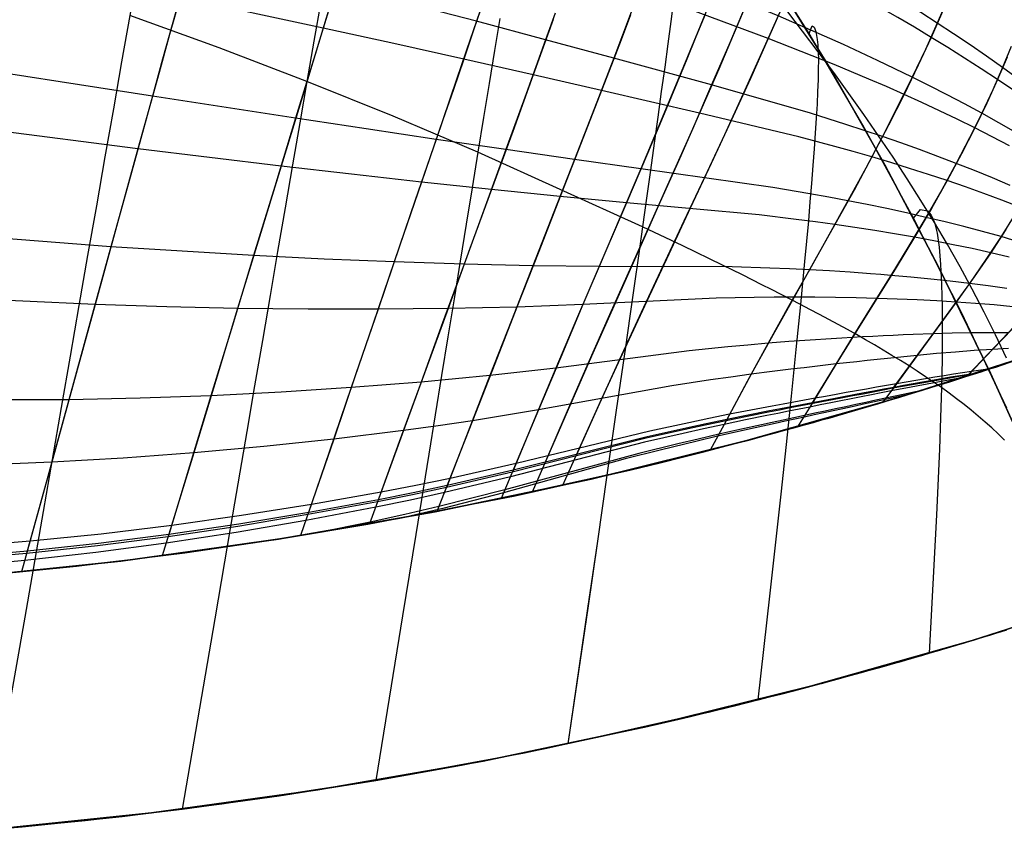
# Model space of a CAD drawing. Header units: millimetres. Extents: x -58 to 58, y -58 to 58.
# Tile 32 of 74: x 5.37 to 17.01, y -57.5 to -47.7. Entities that reach past the tile are written whole.
import ezdxf

# ---------------------------------------------------------------- set-up
doc = ezdxf.new("R2010")
doc.units = ezdxf.units.MM
doc.header["$MEASUREMENT"] = 0
doc.layers.add('Predefinito', color=5, linetype='Continuous')

msp = doc.modelspace()

# ---------------------------------------------------------------- linework, layer by layer
at = {"layer": 'Predefinito', "color": 9}
for points in [[(17.041, -52.298), (16.505, -51.166), (15.938, -50.05), (15.339, -48.95), (14.705, -47.869), (14.035, -46.81), (13.686, -46.289), (13.328, -45.775), (12.96, -45.268), (12.582, -44.769), (12.194, -44.278), (11.796, -43.795), (11.388, -43.32), (10.97, -42.854), (10.541, -42.399)], [(17.447, -53.208), (16.848, -51.881), (16.232, -50.619), (15.6, -49.419), (14.952, -48.281), (14.289, -47.201), (13.952, -46.683), (13.611, -46.18), (13.267, -45.69), (12.919, -45.214), (12.568, -44.751), (12.214, -44.302), (11.857, -43.866), (11.496, -43.444), (11.133, -43.033), (10.766, -42.636)], [(10.766, -42.636), (11.133, -43.033), (11.496, -43.444), (11.857, -43.866), (12.214, -44.302), (12.568, -44.751), (12.919, -45.214), (13.267, -45.69), (13.611, -46.18), (13.952, -46.683), (14.289, -47.201), (14.952, -48.281), (15.6, -49.419), (16.232, -50.619), (16.848, -51.881), (17.447, -53.208)], [(-15.764, -52.17), (-13.954, -52.683), (-12.127, -53.134), (-10.286, -53.521), (-8.433, -53.844), (-6.569, -54.103), (-4.698, -54.297), (-2.821, -54.427), (-0.941, -54.492), (0.941, -54.492), (2.821, -54.427), (4.698, -54.297), (6.569, -54.103), (8.433, -53.844), (10.286, -53.521), (12.127, -53.134), (13.954, -52.683), (15.764, -52.17), (17.556, -51.595)], [(17.556, -51.595), (15.764, -52.17), (13.954, -52.683), (12.127, -53.134), (10.286, -53.521), (8.433, -53.844), (6.569, -54.103), (4.698, -54.297), (2.821, -54.427), (0.941, -54.492), (-0.941, -54.492), (-2.821, -54.427), (-4.698, -54.297), (-6.569, -54.103), (-8.433, -53.844), (-10.286, -53.521), (-12.127, -53.134), (-13.954, -52.683), (-15.764, -52.17)], [(-16.632, -55.042), (-14.722, -55.583), (-12.795, -56.058), (-10.852, -56.467), (-8.897, -56.808), (-6.931, -57.081), (-4.957, -57.286), (-2.976, -57.423), (-0.992, -57.491), (0.992, -57.491), (2.976, -57.423), (4.957, -57.286), (6.931, -57.081), (8.897, -56.808), (10.852, -56.467), (12.795, -56.058), (14.722, -55.583), (16.632, -55.042), (18.522, -54.435)], [(18.522, -54.435), (16.632, -55.042), (14.722, -55.583), (12.795, -56.058), (10.852, -56.467), (8.897, -56.808), (6.931, -57.081), (4.957, -57.286), (2.976, -57.423), (0.992, -57.491), (-0.992, -57.491), (-2.976, -57.423), (-4.957, -57.286), (-6.931, -57.081), (-8.897, -56.808), (-10.852, -56.467), (-12.795, -56.058), (-14.722, -55.583), (-16.632, -55.042)]]:
    msp.add_lwpolyline(points, dxfattribs=at)
at = {"layer": 'Predefinito', "color": 9, "extrusion": (0.954682, -0.114397, 0.274765)}
msp.add_lwpolyline([(-49.688, 329.612), (-49.792, 329.852)], dxfattribs=at)
at = {"layer": 'Predefinito', "color": 9, "extrusion": (0.957027, -0.133457, 0.257467)}
msp.add_lwpolyline([(-49.521, 332.153), (-49.75, 332.575)], dxfattribs=at)
at = {"layer": 'Predefinito', "color": 9, "extrusion": (0.957657, -0.152321, 0.244317)}
msp.add_lwpolyline([(-49.399, 334.021), (-49.721, 334.517)], dxfattribs=at)
at = {"layer": 'Predefinito', "color": 9, "extrusion": (0.957637, -0.161633, 0.23834)}
msp.add_lwpolyline([(-49.352, 334.821), (-49.712, 335.329)], dxfattribs=at)
at = {"layer": 'Predefinito', "color": 9, "extrusion": (0.957748, -0.169868, 0.232086)}
msp.add_lwpolyline([(-49.336, 335.618), (-49.719, 336.119)], dxfattribs=at)
at = {"layer": 'Predefinito', "color": 9, "extrusion": (0.958666, -0.193484, 0.208623)}
msp.add_lwpolyline([(-49.477, 338.402), (-49.85, 338.787)], dxfattribs=at)
at = {"layer": 'Predefinito', "color": 9, "extrusion": (0.95975, -0.200015, 0.197165)}
msp.add_lwpolyline([(-49.653, 339.698), (-49.986, 340.013)], dxfattribs=at)
at = {"layer": 'Predefinito', "color": 9, "extrusion": (0.961277, -0.204403, 0.184838)}
msp.add_lwpolyline([(-49.879, 341.032), (-50.179, 341.293)], dxfattribs=at)
at = {"layer": 'Predefinito', "color": 9, "extrusion": (0.964658, -0.208987, 0.1605)}
msp.add_lwpolyline([(-50.407, 343.478), (-50.67, 343.673)], dxfattribs=at)
at = {"layer": 'Predefinito', "color": 9, "extrusion": (0.968167, -0.208451, 0.138566)}
msp.add_lwpolyline([(-50.996, 345.475), (-51.234, 345.628)], dxfattribs=at)
at = {"layer": 'Predefinito', "color": 9}
for points in [[(17.181, -48.407, 340.012), (16.991, -48.27, 340.137), (16.8, -48.136, 340.256), (16.607, -48.003, 340.369), (16.413, -47.873, 340.475), (16.219, -47.745, 340.576), (16.025, -47.62, 340.671), (15.831, -47.497, 340.762), (15.447, -47.26, 340.929), (14.697, -46.817, 341.228), (13.962, -46.403, 341.506), (13.206, -45.991, 341.779), (12.424, -45.583, 342.041), (11.626, -45.183, 342.286), (10.817, -44.795, 342.514), (9.995, -44.419, 342.729), (9.161, -44.054, 342.93), (8.314, -43.7, 343.117), (7.454, -43.359, 343.292), (6.582, -43.03, 343.453), (5.701, -42.714, 343.602), (4.811, -42.413, 343.738)], [(10.568, -42.561, 40.323), (10.479, -42.849, 39.789), (10.387, -43.148, 39.263), (10.292, -43.457, 38.745), (10.195, -43.775, 38.236), (10.094, -44.102, 37.736), (9.992, -44.439, 37.245), (9.886, -44.784, 36.763), (9.778, -45.137, 36.29), (9.667, -45.498, 35.827), (9.555, -45.866, 35.374), (9.44, -46.242, 34.931), (9.323, -46.624, 34.498), (9.204, -47.012, 34.076), (9.084, -47.405, 33.665), (8.962, -47.804, 33.265), (8.839, -48.206, 32.874), (8.715, -48.613, 32.494), (8.463, -49.437, 31.763), (8.208, -50.273, 31.068), (7.95, -51.119, 30.408), (7.691, -51.97, 29.78), (7.431, -52.826, 29.181), (7.058, -54.041, 28.376)], [(10.557, -42.589, 339.733), (10.47, -42.871, 340.252), (10.38, -43.162, 340.764), (10.288, -43.463, 341.267), (10.193, -43.773, 341.763), (10.095, -44.092, 342.25), (9.995, -44.419, 342.729), (9.893, -44.754, 343.199), (9.788, -45.098, 343.66), (9.68, -45.448, 344.112), (9.571, -45.806, 344.554), (9.46, -46.171, 344.988), (9.346, -46.542, 345.411), (9.231, -46.918, 345.824), (9.114, -47.3, 346.227), (8.996, -47.686, 346.62), (8.877, -48.077, 347.003), (8.634, -48.87, 347.74), (8.388, -49.676, 348.441), (8.139, -50.493, 349.108), (7.888, -51.318, 349.742), (7.635, -52.149, 350.347), (7.382, -52.982, 350.925), (7.128, -53.817, 351.478)], [(17.125, -48.543, 39.489), (16.932, -48.413, 39.362), (16.738, -48.285, 39.241), (16.541, -48.159, 39.127), (16.344, -48.035, 39.019), (16.147, -47.914, 38.917), (15.95, -47.795, 38.821), (15.754, -47.678, 38.729), (15.364, -47.454, 38.56), (14.607, -47.038, 38.261), (13.869, -46.65, 37.982), (13.109, -46.264, 37.71), (12.324, -45.88, 37.448), (11.522, -45.504, 37.204), (10.709, -45.138, 36.976), (9.886, -44.784, 36.763), (9.05, -44.439, 36.563), (8.202, -44.104, 36.377), (7.341, -43.781, 36.204), (6.47, -43.469, 36.044), (5.589, -43.169, 35.897), (4.7, -42.882, 35.762), (3.804, -42.608, 35.639)], [(7.587, -42.642, 43.412), (7.519, -43, 42.716), (7.447, -43.382, 42.033), (7.372, -43.785, 41.365), (7.294, -44.209, 40.711), (7.213, -44.652, 40.073), (7.13, -45.113, 39.45), (7.043, -45.592, 38.844), (6.955, -46.086, 38.255), (6.864, -46.595, 37.683), (6.771, -47.118, 37.128), (6.676, -47.654, 36.593), (6.579, -48.201, 36.076), (6.481, -48.759, 35.577), (6.381, -49.327, 35.095), (6.28, -49.904, 34.63), (6.177, -50.49, 34.18), (6.074, -51.083, 33.744), (5.969, -51.683, 33.323), (5.863, -52.29, 32.914), (5.65, -53.519, 32.131), (5.433, -54.765, 31.389), (5.215, -56.021, 30.681), (4.997, -57.282, 30)], [(7.587, -42.642, 336.588), (7.519, -43, 337.284), (7.447, -43.382, 337.967), (7.372, -43.785, 338.635), (7.294, -44.209, 339.289), (7.213, -44.652, 339.927), (7.13, -45.113, 340.55), (7.043, -45.592, 341.156), (6.955, -46.086, 341.745), (6.864, -46.595, 342.317), (6.771, -47.118, 342.872), (6.676, -47.654, 343.407), (6.579, -48.201, 343.924), (6.481, -48.759, 344.423), (6.381, -49.327, 344.905), (6.28, -49.904, 345.37), (6.177, -50.49, 345.82), (6.074, -51.083, 346.256), (5.969, -51.683, 346.677), (5.863, -52.29, 347.086), (5.65, -53.519, 347.869), (5.433, -54.765, 348.611), (5.215, -56.021, 349.319), (4.997, -57.282, 350)], [(8.619, -42.631, 38.354), (8.518, -42.985, 37.845), (8.415, -43.349, 37.346), (8.31, -43.722, 36.856), (8.202, -44.104, 36.377), (8.091, -44.496, 35.908), (7.979, -44.895, 35.449), (7.865, -45.303, 35.001), (7.749, -45.718, 34.564), (7.631, -46.14, 34.138), (7.511, -46.567, 33.724), (7.391, -47.001, 33.321), (7.269, -47.439, 32.93), (7.146, -47.881, 32.55), (7.022, -48.328, 32.18), (6.772, -49.232, 31.472), (6.52, -50.148, 30.802), (6.265, -51.072, 30.168), (6.01, -52.002, 29.567), (5.753, -52.936, 28.995), (5.394, -54.232, 28.244)], [(8.615, -42.638, 341.658), (8.517, -42.983, 342.154), (8.416, -43.337, 342.64), (8.314, -43.7, 343.117), (8.209, -44.072, 343.585), (8.102, -44.452, 344.043), (7.992, -44.84, 344.491), (7.881, -45.236, 344.928), (7.769, -45.639, 345.356), (7.654, -46.048, 345.772), (7.538, -46.464, 346.178), (7.421, -46.884, 346.573), (7.303, -47.31, 346.957), (7.183, -47.739, 347.33), (7.063, -48.173, 347.693), (6.942, -48.61, 348.047), (6.698, -49.494, 348.725), (6.451, -50.388, 349.367), (6.203, -51.29, 349.976), (5.954, -52.197, 350.555), (5.705, -53.106, 351.106), (5.455, -54.015, 351.633)], [(17.147, -49.038, 341.699), (16.947, -48.923, 341.837), (16.745, -48.811, 341.968), (16.541, -48.701, 342.093), (16.336, -48.593, 342.21), (16.13, -48.488, 342.321), (15.924, -48.384, 342.425), (15.719, -48.284, 342.522), (15.515, -48.186, 342.615), (15.112, -47.999, 342.785), (14.338, -47.659, 343.083), (12.823, -47.03, 343.628), (12.028, -46.714, 343.885), (11.218, -46.404, 344.125), (10.399, -46.101, 344.347), (9.571, -45.806, 344.554), (8.732, -45.518, 344.748), (7.881, -45.236, 344.928), (7.02, -44.962, 345.095), (6.15, -44.696, 345.249), (5.271, -44.439, 345.391)], [(17.073, -49.195, 37.773), (16.87, -49.088, 37.633), (16.664, -48.984, 37.501), (16.456, -48.882, 37.375), (16.247, -48.782, 37.257), (16.037, -48.684, 37.146), (15.828, -48.588, 37.041), (15.619, -48.496, 36.943), (15.412, -48.406, 36.851), (15.003, -48.235, 36.681), (14.223, -47.926, 36.384), (12.703, -47.359, 35.845), (11.904, -47.072, 35.59), (11.091, -46.789, 35.353), (10.269, -46.512, 35.134), (9.44, -46.242, 34.931), (8.6, -45.977, 34.74), (7.749, -45.718, 34.564), (6.887, -45.465, 34.4), (6.017, -45.218, 34.249), (4.254, -44.748, 33.984)], [(17.08, -49.663, 343.304), (16.871, -49.574, 343.453), (16.659, -49.487, 343.594), (16.444, -49.403, 343.728), (16.227, -49.32, 343.855), (16.009, -49.239, 343.974), (15.79, -49.161, 344.086), (15.572, -49.086, 344.19), (15.355, -49.013, 344.288), (15.141, -48.943, 344.379), (14.72, -48.811, 344.546), (13.553, -48.476, 344.967), (12.397, -48.159, 345.355), (11.591, -47.941, 345.6), (10.772, -47.724, 345.826), (9.946, -47.51, 346.034), (9.114, -47.3, 346.227), (7.421, -46.884, 346.573), (5.692, -46.48, 346.868), (3.935, -46.091, 347.115)], [(17.195, -49.919, 36.3), (16.984, -49.837, 36.143), (16.771, -49.758, 35.994), (16.555, -49.681, 35.852), (16.337, -49.606, 35.718), (16.116, -49.533, 35.591), (15.893, -49.462, 35.472), (15.67, -49.393, 35.36), (15.448, -49.327, 35.257), (15.227, -49.264, 35.16), (15.01, -49.203, 35.07), (14.584, -49.09, 34.905), (13.411, -48.809, 34.492), (12.251, -48.543, 34.112), (11.444, -48.357, 33.873), (10.622, -48.171, 33.653), (9.795, -47.986, 33.451), (8.962, -47.804, 33.265), (7.269, -47.439, 32.93), (5.541, -47.078, 32.646), (3.787, -46.727, 32.408)], [(13.593, -47.345, 343.359), (13.389, -47.849, 344.243), (13.174, -48.372, 345.098), (12.949, -48.912, 345.922), (12.714, -49.469, 346.715), (12.471, -50.039, 347.478), (12.222, -50.623, 348.213), (11.968, -51.218, 348.918), (11.712, -51.822, 349.597), (11.454, -52.434, 350.25), (11.198, -53.051, 350.878)], [(14.053, -47.303, 37.17), (13.852, -47.785, 36.247), (13.637, -48.288, 35.354), (13.411, -48.809, 34.492), (13.173, -49.348, 33.662), (12.926, -49.902, 32.862), (12.671, -50.472, 32.093), (12.411, -51.054, 31.354), (12.148, -51.647, 30.644), (11.883, -52.249, 29.96), (11.43, -53.288, 28.855)], [(10.861, -47.469, 34.484), (10.742, -47.818, 34.064), (10.622, -48.171, 33.653), (10.5, -48.528, 33.252), (10.377, -48.89, 32.861), (10.125, -49.624, 32.105), (9.869, -50.371, 31.384), (9.61, -51.128, 30.696), (9.348, -51.892, 30.038), (9.086, -52.662, 29.41), (8.693, -53.802, 28.529)], [(10.886, -47.386, 345.415), (10.772, -47.724, 345.826), (10.655, -48.066, 346.228), (10.537, -48.413, 346.621), (10.296, -49.119, 347.381), (10.05, -49.838, 348.107), (9.8, -50.568, 348.8), (9.547, -51.307, 349.462), (9.292, -52.053, 350.095), (9.036, -52.803, 350.702), (8.78, -53.555, 351.284)], [(14.422, -47.471, 37.309), (14.223, -47.926, 36.384), (14.011, -48.401, 35.488), (13.785, -48.895, 34.622), (13.548, -49.406, 33.787), (13.301, -49.934, 32.981), (13.046, -50.476, 32.206), (12.785, -51.032, 31.46), (12.521, -51.6, 30.742), (12.256, -52.177, 30.051), (11.862, -53.051, 29.068), (11.79, -53.209, 28.896)], [(13.104, -47.478, 43.248), (13.071, -47.728, 42.594), (13.036, -47.991, 41.95), (12.998, -48.267, 41.317), (12.958, -48.555, 40.693), (12.917, -48.855, 40.081), (12.874, -49.165, 39.479), (12.829, -49.485, 38.889), (12.783, -49.814, 38.311), (12.736, -50.152, 37.745), (12.687, -50.497, 37.192), (12.637, -50.85, 36.651), (12.585, -51.209, 36.121), (12.533, -51.574, 35.602), (12.426, -52.322, 34.593), (12.315, -53.088, 33.621), (12.202, -53.869, 32.68), (12.088, -54.661, 31.767), (11.855, -56.262, 30.002)], [(13.104, -47.478, 336.752), (13.071, -47.728, 337.406), (13.036, -47.991, 338.05), (12.998, -48.267, 338.683), (12.958, -48.555, 339.307), (12.917, -48.855, 339.919), (12.874, -49.165, 340.521), (12.829, -49.485, 341.111), (12.783, -49.814, 341.689), (12.736, -50.152, 342.255), (12.687, -50.497, 342.808), (12.637, -50.85, 343.35), (12.585, -51.209, 343.88), (12.533, -51.575, 344.399), (12.426, -52.322, 345.408), (12.315, -53.089, 346.38), (12.202, -53.87, 347.321), (12.087, -54.663, 348.235), (11.855, -56.265, 350)], [(16.346, -47.451, 339.624), (16.219, -47.745, 340.576), (16.079, -48.057, 341.51), (15.924, -48.384, 342.425), (15.755, -48.728, 343.319), (15.572, -49.086, 344.19), (15.374, -49.458, 345.039), (15.164, -49.845, 345.864), (14.941, -50.245, 346.667), (14.708, -50.66, 347.445), (14.467, -51.088, 348.2), (14.221, -51.529, 348.932), (13.972, -51.982, 349.641), (13.723, -52.445, 350.328)], [(8.933, -47.492, 38.031), (8.852, -47.958, 37.47), (8.769, -48.436, 36.926), (8.685, -48.924, 36.398), (8.599, -49.422, 35.887), (8.512, -49.928, 35.391), (8.423, -50.443, 34.91), (8.333, -50.966, 34.443), (8.242, -51.496, 33.989), (8.15, -52.032, 33.548), (8.058, -52.574, 33.118), (7.87, -53.672, 32.289), (7.68, -54.786, 31.498), (7.296, -57.035, 30)], [(8.933, -47.492, 341.969), (8.852, -47.958, 342.53), (8.769, -48.436, 343.074), (8.685, -48.924, 343.602), (8.599, -49.422, 344.113), (8.512, -49.928, 344.609), (8.423, -50.443, 345.09), (8.333, -50.966, 345.557), (8.242, -51.496, 346.011), (8.15, -52.032, 346.452), (8.058, -52.574, 346.882), (7.87, -53.672, 347.711), (7.68, -54.786, 348.502), (7.296, -57.035, 350)], [(12.615, -47.584, 344.508), (12.397, -48.159, 345.355), (12.169, -48.751, 346.17), (11.932, -49.359, 346.952), (11.689, -49.981, 347.704), (11.44, -50.615, 348.424), (11.187, -51.26, 349.116), (10.931, -51.912, 349.78), (10.674, -52.571, 350.417), (10.418, -53.234, 351.031)], [(13.968, -47.502, 343.221), (13.767, -47.98, 344.109), (13.553, -48.476, 344.967), (13.329, -48.99, 345.795), (13.094, -49.52, 346.593), (12.851, -50.065, 347.363), (12.602, -50.623, 348.103), (12.347, -51.192, 348.816), (12.09, -51.772, 349.502), (11.833, -52.36, 350.162), (11.576, -52.954, 350.798)], [(17.037, -51.705, 50.076), (16.908, -51.431, 49.932), (16.773, -51.16, 49.793), (16.634, -50.891, 49.658), (16.489, -50.625, 49.528), (16.34, -50.361, 49.402), (16.186, -50.1, 49.281), (16.027, -49.841, 49.166), (15.865, -49.584, 49.055), (15.698, -49.329, 48.951), (15.527, -49.076, 48.851), (15.353, -48.825, 48.758), (15.176, -48.576, 48.671), (14.996, -48.329, 48.589), (14.813, -48.083, 48.514), (14.627, -47.84, 48.445), (14.44, -47.597, 48.381)], [(17.037, -51.705, 329.924), (16.908, -51.431, 330.068), (16.773, -51.16, 330.207), (16.634, -50.891, 330.342), (16.489, -50.625, 330.472), (16.34, -50.361, 330.598), (16.186, -50.1, 330.719), (16.027, -49.841, 330.834), (15.865, -49.584, 330.945), (15.698, -49.329, 331.049), (15.527, -49.076, 331.149), (15.353, -48.825, 331.242), (15.176, -48.576, 331.329), (14.996, -48.329, 331.411), (14.813, -48.083, 331.486), (14.627, -47.84, 331.555), (14.44, -47.597, 331.619)], [(17.016, -52.673, 40.372), (16.941, -52.601, 40.26), (16.865, -52.53, 40.15), (16.786, -52.46, 40.042), (16.705, -52.39, 39.937), (16.622, -52.322, 39.833), (16.536, -52.254, 39.732), (16.449, -52.187, 39.633), (16.36, -52.12, 39.536), (16.269, -52.054, 39.442), (16.176, -51.989, 39.35), (16.081, -51.925, 39.26), (15.984, -51.861, 39.173), (15.886, -51.797, 39.089), (15.786, -51.734, 39.007), (15.684, -51.672, 38.928), (15.581, -51.61, 38.852), (15.477, -51.549, 38.778), (15.371, -51.488, 38.707), (15.264, -51.427, 38.639), (15.157, -51.367, 38.573), (15.048, -51.307, 38.51), (14.938, -51.247, 38.451), (14.827, -51.188, 38.394), (14.715, -51.129, 38.34), (14.603, -51.07, 38.289), (14.49, -51.011, 38.241), (14.376, -50.953, 38.196), (14.262, -50.895, 38.153), (14.147, -50.837, 38.113), (13.916, -50.721, 38.039), (13.683, -50.606, 37.972), (13.212, -50.378, 37.854), (12.736, -50.152, 37.745), (10.79, -49.271, 37.31), (9.789, -48.847, 37.11), (8.769, -48.436, 36.926), (7.732, -48.038, 36.753), (6.676, -47.654, 36.593)], [(17.016, -52.673, 339.628), (16.941, -52.601, 339.74), (16.865, -52.53, 339.85), (16.786, -52.46, 339.958), (16.705, -52.39, 340.063), (16.622, -52.322, 340.167), (16.536, -52.254, 340.268), (16.449, -52.187, 340.367), (16.36, -52.12, 340.464), (16.269, -52.054, 340.558), (16.176, -51.989, 340.65), (16.081, -51.925, 340.74), (15.984, -51.861, 340.827), (15.886, -51.797, 340.911), (15.786, -51.734, 340.993), (15.684, -51.672, 341.072), (15.581, -51.61, 341.148), (15.477, -51.549, 341.222), (15.371, -51.488, 341.293), (15.264, -51.427, 341.361), (15.157, -51.367, 341.427), (15.048, -51.307, 341.49), (14.938, -51.247, 341.549), (14.827, -51.188, 341.606), (14.715, -51.129, 341.66), (14.603, -51.07, 341.711), (14.49, -51.011, 341.759), (14.376, -50.953, 341.804), (14.262, -50.895, 341.847), (14.147, -50.837, 341.887), (13.916, -50.721, 341.961), (13.683, -50.606, 342.028), (13.212, -50.378, 342.146), (12.736, -50.152, 342.255), (10.79, -49.271, 342.69), (9.789, -48.847, 342.89), (8.769, -48.436, 343.074), (7.732, -48.038, 343.247), (6.676, -47.654, 343.407)], [(11.679, -47.704, 34.713), (11.562, -48.028, 34.289), (11.444, -48.357, 33.873), (11.201, -49.027, 33.07), (10.951, -49.713, 32.301), (10.696, -50.411, 31.566), (10.437, -51.12, 30.863), (10.175, -51.838, 30.19), (9.912, -52.561, 29.546), (9.507, -53.664, 28.617)], [(11.048, -47.689, 39.613), (10.986, -48.068, 39.017), (10.922, -48.459, 38.434), (10.857, -48.86, 37.864), (10.79, -49.271, 37.31), (10.721, -49.692, 36.77), (10.651, -50.121, 36.245), (10.58, -50.558, 35.733), (10.508, -51.003, 35.234), (10.435, -51.454, 34.747), (10.36, -51.911, 34.272), (10.209, -52.842, 33.353), (10.055, -53.79, 32.472), (9.899, -54.752, 31.623), (9.583, -56.696, 30)], [(11.048, -47.689, 340.387), (10.986, -48.068, 340.983), (10.922, -48.459, 341.566), (10.857, -48.86, 342.136), (10.79, -49.271, 342.69), (10.721, -49.692, 343.23), (10.651, -50.121, 343.755), (10.58, -50.558, 344.267), (10.508, -51.003, 344.766), (10.435, -51.454, 345.253), (10.36, -51.911, 345.728), (10.209, -52.842, 346.647), (10.055, -53.79, 347.528), (9.899, -54.752, 348.377), (9.583, -56.696, 350)], [(11.704, -47.627, 345.184), (11.591, -47.941, 345.6), (11.36, -48.583, 346.405), (11.121, -49.241, 347.176), (10.876, -49.912, 347.915), (10.626, -50.596, 348.622), (10.373, -51.288, 349.299), (10.118, -51.989, 349.947), (9.861, -52.694, 350.569), (9.605, -53.402, 351.167)], [(12.594, -47.647, 35.398), (12.482, -47.941, 34.961), (12.368, -48.239, 34.532), (12.251, -48.543, 34.112), (12.012, -49.162, 33.297), (11.764, -49.796, 32.516), (11.51, -50.444, 31.767), (11.251, -51.103, 31.049), (10.989, -51.772, 30.361), (10.725, -52.447, 29.7), (10.306, -53.517, 28.714)], [(13.475, -47.644, 36.111), (13.368, -47.906, 35.662), (13.259, -48.173, 35.221), (13.031, -48.722, 34.363), (12.793, -49.288, 33.538), (12.546, -49.869, 32.745), (12.292, -50.465, 31.982), (12.032, -51.073, 31.25), (11.769, -51.692, 30.547), (11.505, -52.318, 29.871), (11.064, -53.365, 28.81)], [(14.338, -47.659, 343.083), (14.139, -48.11, 343.973), (13.927, -48.58, 344.834), (13.703, -49.067, 345.666), (13.469, -49.57, 346.47), (13.226, -50.088, 347.245), (12.976, -50.62, 347.993), (12.721, -51.164, 348.712), (12.464, -51.72, 349.405), (12.206, -52.284, 350.073), (11.95, -52.855, 350.717)], [(16.285, -47.602, 39.885), (16.147, -47.914, 38.917), (15.995, -48.243, 37.968), (15.828, -48.588, 37.041), (15.645, -48.95, 36.137), (15.448, -49.327, 35.257), (15.236, -49.719, 34.401), (15.011, -50.126, 33.569), (14.774, -50.548, 32.763), (14.529, -50.984, 31.981), (14.277, -51.433, 31.224), (14.021, -51.896, 30.491), (13.702, -52.488, 29.609), (13.537, -52.792, 29.175)], [(14.705, -47.869, 60), (14.741, -47.777, 54.206), (14.764, -47.793, 52.763), (14.785, -47.843, 51.331), (14.802, -47.937, 49.913), (14.809, -48.003, 49.211), (14.813, -48.083, 48.514), (14.815, -48.179, 47.822), (14.814, -48.29, 47.136), (14.811, -48.414, 46.456), (14.806, -48.553, 45.782), (14.799, -48.704, 45.115), (14.79, -48.869, 44.455), (14.778, -49.045, 43.802), (14.765, -49.232, 43.156), (14.75, -49.43, 42.518), (14.734, -49.639, 41.888), (14.715, -49.857, 41.266), (14.696, -50.084, 40.652), (14.652, -50.562, 39.452), (14.603, -51.07, 38.289), (14.55, -51.602, 37.164), (14.492, -52.155, 36.075), (14.432, -52.727, 35.017), (14.369, -53.313, 33.988), (14.236, -54.517, 32.002), (14.099, -55.744, 30.085)], [(14.705, -47.869, 320), (14.741, -47.777, 325.794), (14.764, -47.793, 327.237), (14.785, -47.843, 328.669), (14.802, -47.937, 330.087), (14.809, -48.003, 330.789), (14.813, -48.083, 331.486), (14.815, -48.179, 332.178), (14.814, -48.29, 332.864), (14.811, -48.414, 333.544), (14.806, -48.553, 334.218), (14.799, -48.704, 334.885), (14.79, -48.869, 335.545), (14.778, -49.045, 336.198), (14.765, -49.232, 336.844), (14.75, -49.43, 337.482), (14.734, -49.639, 338.112), (14.715, -49.857, 338.734), (14.696, -50.084, 339.348), (14.652, -50.562, 340.548), (14.603, -51.07, 341.711), (14.55, -51.602, 342.836), (14.492, -52.155, 343.925), (14.432, -52.727, 344.983), (14.369, -53.313, 346.012), (14.236, -54.517, 347.998), (14.099, -55.744, 349.915)], [(17.095, -48.02, 339.197), (16.991, -48.27, 340.137), (16.875, -48.534, 341.061), (16.745, -48.811, 341.968), (16.602, -49.101, 342.858), (16.444, -49.403, 343.728), (16.272, -49.716, 344.579), (16.085, -50.041, 345.411), (15.885, -50.378, 346.223), (15.672, -50.727, 347.015), (15.448, -51.088, 347.787), (15.215, -51.462, 348.538), (14.976, -51.848, 349.269), (14.734, -52.245, 349.98)], [(17.045, -48.149, 40.319), (16.932, -48.413, 39.362), (16.805, -48.692, 38.422), (16.664, -48.984, 37.501), (16.508, -49.289, 36.599), (16.337, -49.606, 35.718), (16.15, -49.935, 34.857), (15.949, -50.277, 34.016), (15.733, -50.632, 33.197), (15.506, -51, 32.399), (15.268, -51.38, 31.623), (15.024, -51.774, 30.868), (14.745, -52.232, 30.044), (14.566, -52.517, 29.553)], [(17.189, -50.333, 344.666), (16.974, -50.269, 344.83), (16.756, -50.208, 344.987), (16.535, -50.15, 345.136), (16.312, -50.094, 345.277), (16.085, -50.041, 345.411), (15.856, -49.989, 345.537), (15.625, -49.938, 345.654), (15.393, -49.89, 345.763), (15.164, -49.845, 345.864), (14.937, -49.802, 345.958), (14.713, -49.762, 346.045), (14.277, -49.689, 346.202), (12.714, -49.469, 346.715), (11.932, -49.359, 346.952), (11.121, -49.241, 347.176), (10.296, -49.119, 347.381), (9.468, -48.995, 347.568), (8.634, -48.87, 347.74), (6.942, -48.61, 348.047), (5.218, -48.342, 348.306)], [(18.506, -48.489, 60.002), (18.534, -48.382, 56.154), (18.617, -48.319, 52.197), (18.655, -48.359, 50.197), (18.668, -48.406, 49.194), (18.674, -48.474, 48.194), (18.673, -48.559, 47.204), (18.663, -48.661, 46.222), (18.645, -48.778, 45.25), (18.618, -48.908, 44.287), (18.537, -49.203, 42.394), (18.413, -49.536, 40.544), (18.334, -49.714, 39.637), (18.241, -49.899, 38.743), (18.133, -50.088, 37.861), (18.009, -50.283, 36.994), (17.867, -50.483, 36.139), (17.707, -50.689, 35.297), (17.527, -50.902, 34.469), (17.328, -51.124, 33.654), (17.109, -51.357, 32.855), (16.874, -51.603, 32.071), (16.592, -51.897, 31.21), (16.57, -51.92, 31.145)], [(18.505, -48.486, 319.99), (18.611, -48.315, 327.594), (18.649, -48.347, 329.54), (18.663, -48.387, 330.516), (18.671, -48.448, 331.492), (18.672, -48.525, 332.459), (18.666, -48.619, 333.418), (18.628, -48.849, 335.31), (18.558, -49.127, 337.163), (18.448, -49.443, 338.975), (18.294, -49.789, 340.742), (18.198, -49.971, 341.608), (18.087, -50.157, 342.461), (17.96, -50.349, 343.302), (17.816, -50.546, 344.13), (17.655, -50.749, 344.945), (17.474, -50.959, 345.748), (17.275, -51.177, 346.537), (17.058, -51.407, 347.312), (16.826, -51.649, 348.072), (16.582, -51.906, 348.816)], [(17.071, -50.512, 34.76), (16.852, -50.46, 34.596), (16.631, -50.411, 34.439), (16.406, -50.364, 34.29), (16.179, -50.32, 34.149), (15.949, -50.277, 34.016), (15.715, -50.236, 33.892), (15.48, -50.197, 33.776), (15.244, -50.16, 33.668), (15.011, -50.126, 33.569), (14.78, -50.094, 33.478), (14.554, -50.065, 33.393), (14.114, -50.013, 33.24), (12.546, -49.869, 32.745), (11.764, -49.796, 32.516), (10.951, -49.713, 32.301), (10.125, -49.624, 32.105), (9.296, -49.532, 31.927), (8.463, -49.437, 31.763), (6.772, -49.232, 31.472), (5.051, -49.012, 31.228)], [(17.138, -50.008, 343.997), (16.974, -50.269, 344.83), (16.794, -50.54, 345.646), (16.599, -50.821, 346.446), (16.389, -51.113, 347.229), (16.167, -51.417, 347.994), (15.935, -51.733, 348.742), (15.695, -52.062, 349.472)], [(15.938, -50.05, 60), (16.021, -49.948, 54.604), (16.106, -49.964, 51.923), (16.148, -50.014, 50.596), (16.186, -50.1, 49.281), (16.217, -50.227, 47.982), (16.241, -50.394, 46.699), (16.259, -50.598, 45.435), (16.271, -50.836, 44.191), (16.277, -51.103, 42.968), (16.279, -51.398, 41.768), (16.276, -51.716, 40.592), (16.269, -52.054, 39.442), (16.258, -52.41, 38.318), (16.245, -52.78, 37.219), (16.211, -53.557, 35.086), (16.125, -55.193, 31.007)], [(15.938, -50.05, 320), (16.021, -49.948, 325.396), (16.106, -49.964, 328.077), (16.148, -50.014, 329.404), (16.186, -50.1, 330.719), (16.217, -50.227, 332.018), (16.241, -50.394, 333.301), (16.259, -50.598, 334.565), (16.271, -50.836, 335.809), (16.277, -51.103, 337.032), (16.279, -51.398, 338.232), (16.276, -51.716, 339.408), (16.269, -52.054, 340.558), (16.258, -52.41, 341.682), (16.245, -52.78, 342.781), (16.211, -53.557, 344.914), (16.125, -55.193, 348.993)], [(17.043, -50.883, 346.113), (16.823, -50.851, 346.283), (16.599, -50.821, 346.446), (16.372, -50.794, 346.601), (16.142, -50.77, 346.747), (15.908, -50.747, 346.886), (15.672, -50.727, 347.015), (15.552, -50.717, 347.077), (15.432, -50.707, 347.136), (15.19, -50.689, 347.248), (14.948, -50.674, 347.351), (14.708, -50.66, 347.445), (14.472, -50.649, 347.532), (14.241, -50.64, 347.611), (13.794, -50.627, 347.753), (12.222, -50.623, 348.213), (11.44, -50.615, 348.424), (10.626, -50.596, 348.622), (9.8, -50.568, 348.8), (8.971, -50.534, 348.961), (8.139, -50.493, 349.108), (6.451, -50.388, 349.367), (4.736, -50.256, 349.583)], [(17.032, -50.185, 35.439), (16.852, -50.46, 34.596), (16.656, -50.745, 33.769), (16.444, -51.042, 32.961), (16.219, -51.351, 32.17), (15.982, -51.673, 31.399), (15.706, -52.051, 30.553), (15.572, -52.228, 30.176)], [(17.112, -51.098, 33.469), (16.893, -51.077, 33.292), (16.67, -51.058, 33.122), (16.444, -51.042, 32.961), (16.215, -51.028, 32.807), (15.982, -51.017, 32.663), (15.745, -51.007, 32.526), (15.626, -51.003, 32.462), (15.506, -51, 32.399), (15.385, -50.996, 32.339), (15.262, -50.993, 32.281), (15.017, -50.988, 32.172), (14.771, -50.985, 32.072), (14.529, -50.984, 31.981), (14.291, -50.985, 31.898), (14.057, -50.987, 31.822), (13.606, -50.997, 31.687), (12.032, -51.073, 31.25), (11.251, -51.103, 31.049), (10.437, -51.12, 30.863), (9.61, -51.128, 30.696), (8.782, -51.128, 30.545), (7.95, -51.119, 30.408), (7.112, -51.1, 30.283), (6.265, -51.072, 30.168), (4.553, -50.991, 29.969)], [(16.647, -51.895, 348.76), (16.739, -51.866, 348.642), (16.827, -51.837, 348.525), (16.911, -51.81, 348.408), (16.992, -51.784, 348.29), (17.069, -51.758, 348.173), (17.144, -51.733, 348.055), (17.285, -51.686, 347.82), (17.417, -51.642, 347.585), (17.54, -51.6, 347.35), (17.654, -51.561, 347.115), (17.762, -51.524, 346.88), (17.864, -51.489, 346.645), (17.961, -51.455, 346.41), (18.052, -51.424, 346.175), (18.138, -51.393, 345.94), (18.299, -51.336, 345.47), (18.444, -51.284, 345)], [(17.058, -51.407, 347.312), (16.841, -51.405, 347.495), (16.62, -51.406, 347.67), (16.396, -51.41, 347.836), (16.167, -51.417, 347.994), (15.935, -51.426, 348.144), (15.817, -51.431, 348.215), (15.698, -51.436, 348.284), (15.579, -51.442, 348.351), (15.458, -51.448, 348.416), (15.337, -51.455, 348.478), (15.215, -51.462, 348.538), (15.091, -51.469, 348.596), (14.967, -51.476, 348.651), (14.717, -51.493, 348.754), (14.467, -51.51, 348.847), (14.221, -51.529, 348.932), (13.979, -51.55, 349.008), (13.743, -51.571, 349.078), (13.288, -51.618, 349.2), (11.712, -51.822, 349.597), (10.931, -51.912, 349.78), (10.118, -51.989, 349.947), (9.292, -52.053, 350.095), (8.465, -52.106, 350.228), (7.635, -52.149, 350.347), (6.799, -52.179, 350.456), (5.954, -52.197, 350.555), (4.248, -52.199, 350.725)], [(17.061, -51.593, 32.238), (16.874, -51.603, 32.071), (16.657, -51.616, 31.891), (16.436, -51.633, 31.718), (16.211, -51.652, 31.554), (16.097, -51.662, 31.475), (15.982, -51.673, 31.399), (15.866, -51.684, 31.324), (15.749, -51.696, 31.252), (15.63, -51.708, 31.182), (15.511, -51.721, 31.115), (15.391, -51.733, 31.049), (15.27, -51.747, 30.986), (15.147, -51.76, 30.926), (15.024, -51.774, 30.868), (14.9, -51.788, 30.812), (14.774, -51.803, 30.759), (14.648, -51.818, 30.709), (14.522, -51.833, 30.66), (14.27, -51.863, 30.571), (14.021, -51.896, 30.491), (13.778, -51.929, 30.419), (13.54, -51.963, 30.354), (13.083, -52.033, 30.24), (11.505, -52.318, 29.871), (10.725, -52.447, 29.7), (10.322, -52.506, 29.621), (9.912, -52.561, 29.546), (9.086, -52.662, 29.41), (8.259, -52.751, 29.289), (7.431, -52.826, 29.181), (6.596, -52.888, 29.083), (5.753, -52.936, 28.995), (4.905, -52.97, 28.916)], [(17.018, -51.775, 31.75), (16.913, -51.809, 31.595), (16.801, -51.846, 31.44), (16.683, -51.884, 31.285), (16.558, -51.924, 31.131), (16.425, -51.966, 30.976), (16.283, -52.011, 30.821), (16.132, -52.058, 30.666), (16.052, -52.082, 30.589), (15.97, -52.108, 30.512), (15.884, -52.134, 30.434), (15.795, -52.161, 30.357), (15.702, -52.189, 30.28), (15.606, -52.218, 30.202), (15.505, -52.248, 30.125), (15.399, -52.279, 30.047), (15.288, -52.312, 29.97), (15.171, -52.346, 29.892), (15.047, -52.382, 29.815), (14.916, -52.419, 29.737), (14.777, -52.459, 29.66), (14.627, -52.501, 29.582), (14.465, -52.545, 29.505), (14.287, -52.594, 29.427), (14.192, -52.62, 29.389), (14.091, -52.647, 29.35), (13.984, -52.675, 29.311), (13.869, -52.706, 29.273), (13.746, -52.738, 29.234), (13.612, -52.773, 29.195), (13.465, -52.81, 29.156), (13.302, -52.852, 29.118), (13.119, -52.897, 29.079), (12.911, -52.949, 29.041), (12.669, -53.007, 29.002), (12.386, -53.074, 28.964), (11.066, -53.365, 28.811), (9.847, -53.603, 28.657), (8.449, -53.841, 28.504), (6.781, -54.076, 28.352), (5.838, -54.186, 28.277), (4.795, -54.289, 28.202)], [(4.57, -54.308, 351.813), (6.044, -54.164, 351.707), (7.326, -54.005, 351.6), (8.476, -53.837, 351.492), (9.487, -53.668, 351.385), (11.23, -53.331, 351.168), (12.6, -53.024, 351.005), (12.944, -52.941, 350.951), (13.225, -52.871, 350.896), (13.462, -52.811, 350.842), (13.666, -52.759, 350.787), (13.847, -52.712, 350.732), (14.009, -52.669, 350.678), (14.157, -52.629, 350.623), (14.293, -52.592, 350.568), (14.42, -52.558, 350.513), (14.539, -52.525, 350.459), (14.65, -52.494, 350.404), (14.756, -52.464, 350.349), (14.857, -52.436, 350.294), (14.953, -52.409, 350.24), (15.045, -52.382, 350.185), (15.218, -52.332, 350.075), (15.379, -52.285, 349.966), (15.528, -52.241, 349.856), (15.669, -52.199, 349.747), (15.801, -52.159, 349.637), (15.926, -52.121, 349.528), (16.045, -52.085, 349.418), (16.157, -52.05, 349.308), (16.264, -52.017, 349.199), (16.367, -51.984, 349.089), (16.464, -51.954, 348.979), (16.558, -51.924, 348.87), (16.647, -51.895, 348.76)], [(16.647, -51.895, 348.76), (16.475, -51.924, 348.906), (16.367, -51.942, 348.993), (16.258, -51.961, 349.079), (16.148, -51.98, 349.162), (16.036, -52, 349.243), (15.924, -52.02, 349.321), (15.81, -52.041, 349.398), (15.695, -52.062, 349.472), (15.579, -52.084, 349.544), (15.461, -52.106, 349.613), (15.343, -52.129, 349.681), (15.223, -52.151, 349.745), (15.102, -52.174, 349.808), (14.98, -52.198, 349.868), (14.857, -52.221, 349.925), (14.733, -52.245, 349.98), (14.608, -52.27, 350.033), (14.482, -52.294, 350.082), (14.355, -52.319, 350.129), (14.227, -52.343, 350.174), (13.973, -52.394, 350.256), (13.723, -52.445, 350.329), (13.478, -52.496, 350.393), (13.239, -52.548, 350.451), (12.779, -52.651, 350.551), (11.197, -53.051, 350.879), (10.418, -53.234, 351.031), (10.015, -53.32, 351.102), (9.605, -53.402, 351.167), (8.779, -53.555, 351.284), (7.954, -53.694, 351.387), (7.128, -53.817, 351.478), (6.295, -53.924, 351.56), (5.455, -54.015, 351.633), (4.609, -54.09, 351.698)], [(16.69, -51.882, 31.294), (16.486, -51.914, 31.12), (16.378, -51.932, 31.032), (16.269, -51.951, 30.947), (16.159, -51.97, 30.864), (16.047, -51.99, 30.783), (15.935, -52.01, 30.704), (15.821, -52.03, 30.627), (15.706, -52.051, 30.553), (15.59, -52.073, 30.481), (15.472, -52.094, 30.411), (15.354, -52.117, 30.344), (15.234, -52.139, 30.279), (15.113, -52.162, 30.217), (14.992, -52.185, 30.157), (14.869, -52.208, 30.099), (14.745, -52.232, 30.044), (14.619, -52.256, 29.991), (14.493, -52.28, 29.941), (14.366, -52.304, 29.894), (14.238, -52.329, 29.849), (13.984, -52.379, 29.767), (13.734, -52.429, 29.694), (13.489, -52.48, 29.629), (13.25, -52.531, 29.571), (12.79, -52.634, 29.471), (11.208, -53.031, 29.142), (10.428, -53.212, 28.989), (10.025, -53.298, 28.918), (9.615, -53.379, 28.852), (8.79, -53.531, 28.734), (7.965, -53.668, 28.631), (7.138, -53.79, 28.539), (6.305, -53.896, 28.457), (5.465, -53.986, 28.384), (4.619, -54.06, 28.319)], [(16.845, -51.832, 31.5), (16.735, -51.847, 31.401), (16.624, -51.863, 31.304), (16.518, -51.879, 31.214), (16.41, -51.896, 31.127), (16.3, -51.914, 31.041), (16.19, -51.932, 30.958), (16.079, -51.95, 30.876), (15.966, -51.969, 30.797), (15.852, -51.988, 30.72), (15.737, -52.008, 30.646), (15.621, -52.029, 30.574), (15.503, -52.049, 30.504), (15.385, -52.07, 30.436), (15.265, -52.092, 30.371), (15.144, -52.113, 30.308), (15.023, -52.135, 30.247), (14.9, -52.158, 30.19), (14.776, -52.18, 30.134), (14.651, -52.203, 30.081), (14.524, -52.226, 30.031), (14.397, -52.25, 29.983), (14.27, -52.273, 29.938), (14.016, -52.321, 29.855), (13.766, -52.369, 29.781), (13.521, -52.418, 29.715), (13.282, -52.468, 29.657), (12.822, -52.567, 29.555), (11.241, -52.951, 29.221), (10.461, -53.127, 29.066), (10.058, -53.21, 28.995), (9.648, -53.288, 28.928), (8.823, -53.434, 28.808), (7.997, -53.566, 28.703), (7.171, -53.683, 28.609), (6.338, -53.784, 28.525), (5.497, -53.869, 28.45), (4.651, -53.939, 28.384)], [(16.511, -51.939, 31.075), (16.308, -51.975, 30.91), (16.101, -52.013, 30.753), (15.996, -52.032, 30.677), (15.89, -52.052, 30.604), (15.782, -52.073, 30.532), (15.674, -52.093, 30.462), (15.558, -52.116, 30.39), (15.441, -52.139, 30.321), (15.322, -52.162, 30.254), (15.202, -52.186, 30.189), (15.082, -52.209, 30.127), (14.96, -52.234, 30.067), (14.837, -52.258, 30.01), (14.713, -52.283, 29.955), (14.587, -52.308, 29.903), (14.461, -52.333, 29.854), (14.334, -52.358, 29.807), (14.206, -52.384, 29.763), (13.952, -52.435, 29.681), (13.702, -52.488, 29.609), (13.457, -52.541, 29.545), (13.218, -52.594, 29.488), (12.758, -52.7, 29.389), (11.175, -53.108, 29.065), (10.395, -53.295, 28.914), (9.992, -53.383, 28.844), (9.582, -53.467, 28.779), (8.757, -53.624, 28.663), (7.932, -53.767, 28.562), (7.105, -53.894, 28.472), (6.273, -54.004, 28.391), (5.433, -54.098, 28.32), (4.587, -54.177, 28.256)], [(16.019, -52.093, 30.557), (15.816, -52.135, 30.416), (15.61, -52.178, 30.281), (15.494, -52.203, 30.21), (15.376, -52.228, 30.141), (15.258, -52.253, 30.075), (15.139, -52.279, 30.011), (15.018, -52.305, 29.95), (14.896, -52.331, 29.891), (14.773, -52.357, 29.834), (14.649, -52.384, 29.78), (14.524, -52.411, 29.729), (14.397, -52.438, 29.68), (14.27, -52.466, 29.634), (14.142, -52.493, 29.591), (13.888, -52.549, 29.511), (13.637, -52.605, 29.441), (13.392, -52.662, 29.378), (13.153, -52.718, 29.322), (12.693, -52.831, 29.227), (11.109, -53.261, 28.913), (10.329, -53.46, 28.766), (9.926, -53.553, 28.698), (9.516, -53.642, 28.635), (8.909, -53.767, 28.551)], [(15.88, -52.135, 349.569), (15.717, -52.17, 349.678), (15.552, -52.205, 349.783), (15.383, -52.242, 349.883), (15.213, -52.279, 349.978), (15.103, -52.303, 350.036), (14.991, -52.327, 350.092), (14.879, -52.352, 350.146), (14.766, -52.376, 350.198), (14.652, -52.401, 350.248), (14.537, -52.426, 350.295), (14.421, -52.452, 350.341), (14.304, -52.477, 350.384), (14.069, -52.529, 350.463), (13.835, -52.581, 350.534), (13.605, -52.633, 350.598), (13.38, -52.686, 350.654), (12.945, -52.792, 350.752), (12.531, -52.896, 350.834), (11.091, -53.296, 351.12), (10.375, -53.481, 351.255), (9.882, -53.597, 351.337)], [(4.216, -57.345, 350), (5.402, -57.246, 350), (6.585, -57.122, 349.999), (7.763, -56.974, 350.001), (9.516, -56.707, 350), (11.34, -56.371, 349.994), (12.863, -56.043, 350.017), (13.169, -55.972, 350.011), (13.289, -55.943, 350.006), (13.461, -55.902, 349.996), (13.589, -55.871, 349.986), (13.694, -55.846, 349.975), (13.864, -55.804, 349.954), (14.001, -55.769, 349.933), (14.117, -55.74, 349.912), (14.22, -55.714, 349.89), (14.312, -55.69, 349.869), (14.397, -55.669, 349.848), (14.476, -55.648, 349.827), (14.619, -55.611, 349.784), (14.748, -55.576, 349.742), (14.866, -55.545, 349.699), (14.975, -55.516, 349.656), (15.077, -55.488, 349.614), (15.173, -55.462, 349.571), (15.264, -55.437, 349.529), (15.35, -55.413, 349.486), (15.432, -55.391, 349.444), (15.51, -55.369, 349.401), (15.657, -55.327, 349.316), (15.793, -55.289, 349.231), (15.919, -55.252, 349.145), (16.037, -55.218, 349.06), (16.147, -55.186, 348.976), (16.251, -55.156, 348.891), (16.349, -55.127, 348.807), (16.442, -55.099, 348.722), (16.53, -55.073, 348.637), (16.614, -55.047, 348.553), (16.694, -55.023, 348.468), (16.77, -55, 348.384), (16.843, -54.978, 348.299), (16.912, -54.957, 348.215), (16.979, -54.936, 348.13), (17.042, -54.916, 348.045)], [(13.546, -55.882, 30.011), (13.685, -55.848, 30.024), (13.824, -55.813, 30.041), (13.962, -55.779, 30.061), (14.099, -55.744, 30.085), (14.236, -55.71, 30.113), (14.372, -55.675, 30.146), (14.507, -55.64, 30.182), (14.641, -55.605, 30.223), (14.774, -55.569, 30.267), (14.905, -55.534, 30.316), (15.035, -55.499, 30.368), (15.164, -55.464, 30.425), (15.291, -55.429, 30.485), (15.417, -55.394, 30.549), (15.54, -55.36, 30.616), (15.662, -55.326, 30.687), (15.781, -55.292, 30.762), (15.898, -55.258, 30.84), (16.013, -55.225, 30.922), (16.125, -55.193, 31.007), (16.235, -55.16, 31.096), (16.342, -55.129, 31.188), (16.447, -55.098, 31.283), (16.549, -55.067, 31.381), (16.647, -55.037, 31.482), (16.743, -55.008, 31.586), (16.836, -54.98, 31.693), (16.926, -54.952, 31.803), (17.013, -54.926, 31.915)], [(11.606, -56.317, 30.004), (13.234, -55.949, 30.002), (13.534, -55.884, 30.01), (13.546, -55.882, 30.011)], [(-5.394, -57.246, 30), (-4.242, -57.343, 30), (-3.088, -57.417, 30), (-1.933, -57.467, 30), (-0.779, -57.495, 30), (0.376, -57.499, 30), (1.533, -57.48, 30), (2.69, -57.437, 30), (3.844, -57.371, 30), (4.997, -57.282, 30), (6.147, -57.17, 30), (7.296, -57.035, 30), (8.441, -56.877, 29.998), (9.583, -56.696, 30), (10.595, -56.515, 30.006), (11.606, -56.317, 30.004)]]:
    msp.add_polyline3d(points, dxfattribs=at)

doc.saveas('drawing.dxf')
